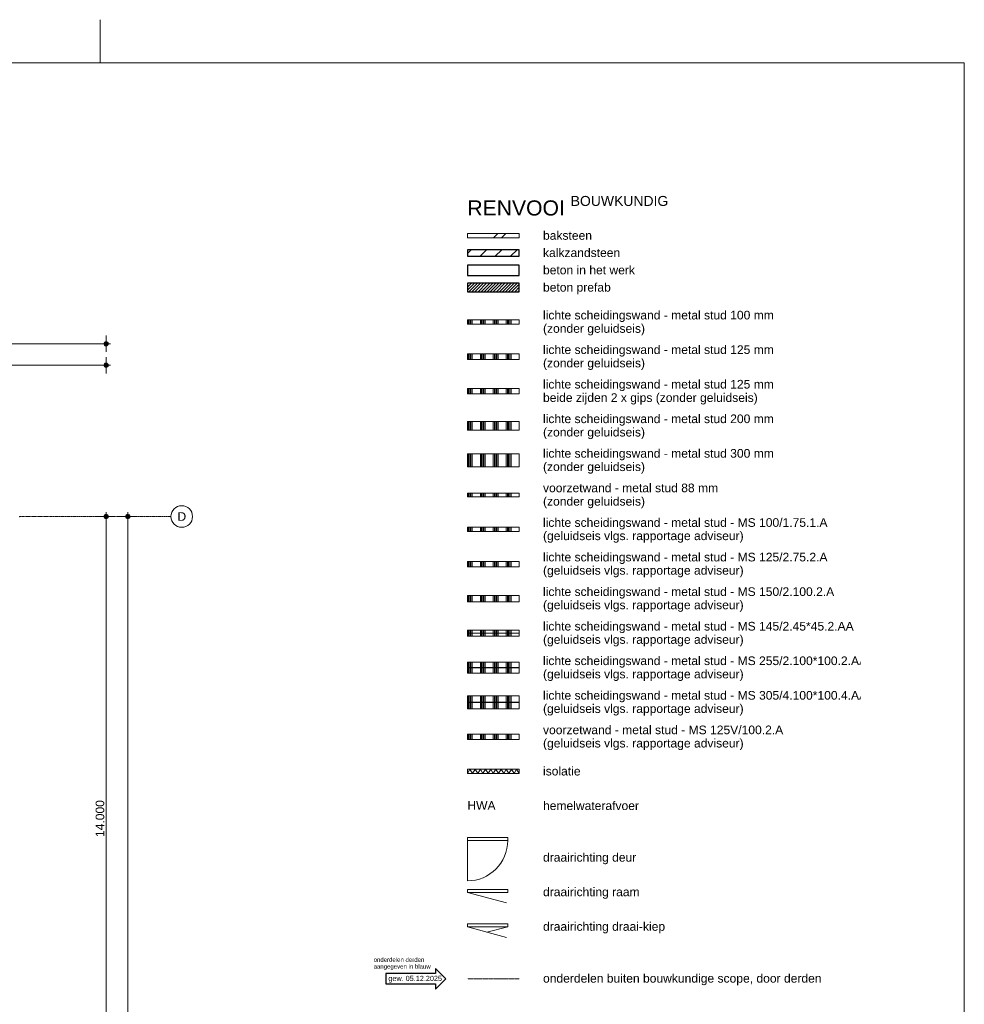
# Model space of a CAD drawing. Extents: x 0 to 92550, y 0 to 59400.
# Tile 94 of 94: x 61239 to 83100, y 36609 to 59400. Entities that reach past the tile are written whole.
import ezdxf
from ezdxf.xclip import XClip

# ---------------------------------------------------------------- set-up
doc = ezdxf.new("R2010")
doc.units = 0
doc.header["$MEASUREMENT"] = 0
doc.header["$XCLIPFRAME"] = 0
doc.linetypes.add('Streep-punt fijn', pattern=[1251.000023, 626.000023, -312.5, 0, -312.5])
doc.linetypes.add('Streeplijn fijn', pattern=[234.119993, 155.999994, -78.119999])
for name, color, linetype in [('ZZ 22 Binnenwand metal stud', 7, 'Continuous'), ('ZZ A Stramien', 7, 'Continuous'), ('ZZ Aankleding 2D tek', 7, 'Continuous'), ('ZZ Maatvoering 1_ 50_100', 7, 'Continuous'), ('ZZ Markers wijzigingspijlen', 7, 'Continuous')]:
    doc.layers.add(name, color=color, linetype=linetype)
doc.styles.add('GENERATED_STYLE_2', font='arial.ttf')

# ---------------------------------------------------------------- blocks, each defined once
blk = doc.blocks.new('Drawing_1_1', base_point=(5739, 6500))
at = {"layer": 'ZZ Maatvoering 1_ 50_100', "linetype": 'Continuous', "lineweight": 0, "true_color": 0x000000}
for points in [[(63189, 51900), (63193, 51881), (63204, 51865), (63220, 51854), (63239, 51850), (63258, 51854), (63274, 51865), (63285, 51881), (63289, 51900), (63285, 51919), (63274, 51935), (63258, 51946), (63239, 51950), (63220, 51946), (63204, 51935), (63193, 51919)], [(63189, 51400), (63193, 51381), (63204, 51365), (63220, 51354), (63239, 51350), (63258, 51354), (63274, 51365), (63285, 51381), (63289, 51400), (63285, 51419), (63274, 51435), (63258, 51446), (63239, 51450), (63220, 51446), (63204, 51435), (63193, 51419)], [(63189, 47900), (63193, 47881), (63204, 47865), (63220, 47854), (63239, 47850), (63258, 47854), (63274, 47865), (63285, 47881), (63289, 47900), (63285, 47919), (63274, 47935), (63258, 47946), (63239, 47950), (63220, 47946), (63204, 47935), (63193, 47919)], [(63689, 47900), (63693, 47881), (63704, 47865), (63720, 47854), (63739, 47850), (63758, 47854), (63774, 47865), (63785, 47881), (63789, 47900), (63785, 47919), (63774, 47935), (63758, 47946), (63739, 47950), (63720, 47946), (63704, 47935), (63693, 47919)]]:
    blk.add_hatch(color=18, dxfattribs=at).paths.add_polyline_path(points)
at = {"layer": 'ZZ A Stramien', "color": 7, "linetype": 'Streep-punt fijn', "lineweight": 9, "ltscale": 0.01}
blk.add_line((61239, 47900), (64739, 47900), dxfattribs=at)
at = {"layer": 'ZZ A Stramien', "color": 7, "linetype": 'Continuous', "lineweight": 9, "ltscale": 0.01}
blk.add_circle((64989, 47900), 250, dxfattribs=at)
at = {"layer": 'ZZ A Stramien', "color": 7, "linetype": 'Streep-punt fijn', "lineweight": 9, "ltscale": 0.01}
blk.add_point((61239, 47900), dxfattribs=at)
blk.add_point((61239, 47900), dxfattribs=at)
at = {"layer": 'ZZ Maatvoering 1_ 50_100', "color": 7, "linetype": 'Continuous', "lineweight": 5, "ltscale": 0.01}
for p, q in [((63239, 51950), (63239, 52087)), ((10339, 51900), (63189, 51900)), ((63239, 51713), (63239, 51850)), ((63289, 51900), (63339, 51900)), ((63239, 51450), (63239, 51588)), ((57039, 51400), (63189, 51400)), ((63239, 51213), (63239, 51350)), ((63289, 51400), (63339, 51400)), ((63189, 47900), (63051, 47900)), ((63239, 47950), (63239, 48000)), ((63426, 47900), (63289, 47900)), ((63689, 47900), (63551, 47900)), ((63739, 47950), (63739, 48000)), ((63926, 47900), (63789, 47900)), ((63239, 33950), (63239, 47850)), ((63739, 11550), (63739, 47850))]:
    blk.add_line(p, q, dxfattribs=at)
for centre in [(63239, 51900), (63239, 51400), (63239, 47900), (63739, 47900)]:
    blk.add_circle(centre, 50, dxfattribs=at)
at = {"layer": 'ZZ A Stramien', "color": 7, "linetype": 'Continuous', "lineweight": 5, "insert": (64890, 48000), "char_height": 200, "attachment_point": 1, "style": 'GENERATED_STYLE_2'}
blk.add_mtext('\\A1;{\\pql;\\pt0;\\fArial|b0|i0|c0|p0;\\W1.000000;D}', dxfattribs=at)
at = {"layer": 'ZZ Maatvoering 1_ 50_100', "color": 7, "linetype": 'Continuous', "lineweight": 5, "insert": (63199, 40481), "char_height": 200, "width": 838.93, "attachment_point": 7, "rotation": 90, "style": 'GENERATED_STYLE_2'}
blk.add_mtext('\\A1;{\\pql;\\fArial|b0|i0|c0|p0;\\W1.000000;14.000}', dxfattribs=at)
blk = doc.blocks.new('*X220')
at = {"layer": 'ZZ Aankleding 2D tek', "color": 7, "linetype": 'Continuous', "lineweight": 5, "ltscale": 0.01}
for p, q in [((71627, 52450), (71627, 52400)), ((71655, 52450), (71655, 52400)), ((71682, 52450), (71682, 52400)), ((71710, 52450), (71710, 52400)), ((71900, 52450), (71900, 52400)), ((71927, 52450), (71927, 52400)), ((71955, 52450), (71955, 52400)), ((71982, 52450), (71982, 52400)), ((72010, 52450), (72010, 52400)), ((72200, 52450), (72200, 52400)), ((72227, 52450), (72227, 52400)), ((72255, 52450), (72255, 52400)), ((72282, 52450), (72282, 52400)), ((72310, 52450), (72310, 52400)), ((72500, 52450), (72500, 52400)), ((72527, 52450), (72527, 52400)), ((72555, 52450), (72555, 52400)), ((72582, 52450), (72582, 52400)), ((72610, 52450), (72610, 52400)), ((71627, 52400), (71627, 52350)), ((71655, 52400), (71655, 52350)), ((71682, 52400), (71682, 52350)), ((71710, 52400), (71710, 52350)), ((71900, 52400), (71900, 52350)), ((71927, 52400), (71927, 52350)), ((71955, 52400), (71955, 52350)), ((71982, 52400), (71982, 52350)), ((72010, 52400), (72010, 52350)), ((72200, 52400), (72200, 52350)), ((72227, 52400), (72227, 52350)), ((72255, 52400), (72255, 52350)), ((72282, 52400), (72282, 52350)), ((72310, 52400), (72310, 52350)), ((72500, 52400), (72500, 52350)), ((72527, 52400), (72527, 52350)), ((72555, 52400), (72555, 52350)), ((72582, 52400), (72582, 52350)), ((72610, 52400), (72610, 52350))]:
    blk.add_line(p, q, dxfattribs=at)
blk = doc.blocks.new('*X221')
at = {"layer": 'ZZ Aankleding 2D tek', "color": 7, "linetype": 'Continuous', "lineweight": 5, "ltscale": 0.01}
for p, q in [((71627, 51662), (71627, 51600)), ((71627, 51600), (71627, 51537)), ((71655, 51662), (71655, 51600)), ((71655, 51600), (71655, 51537)), ((71682, 51662), (71682, 51600)), ((71682, 51600), (71682, 51537)), ((71710, 51662), (71710, 51600)), ((71710, 51600), (71710, 51537)), ((71900, 51662), (71900, 51600)), ((71900, 51600), (71900, 51537)), ((71927, 51662), (71927, 51600)), ((71927, 51600), (71927, 51537)), ((71955, 51662), (71955, 51600)), ((71955, 51600), (71955, 51537)), ((71982, 51662), (71982, 51600)), ((71982, 51600), (71982, 51537)), ((72010, 51662), (72010, 51600)), ((72010, 51600), (72010, 51537)), ((72200, 51662), (72200, 51600)), ((72200, 51600), (72200, 51537)), ((72227, 51662), (72227, 51600)), ((72227, 51600), (72227, 51537)), ((72255, 51662), (72255, 51600)), ((72255, 51600), (72255, 51537)), ((72282, 51662), (72282, 51600)), ((72282, 51600), (72282, 51537)), ((72310, 51662), (72310, 51600)), ((72310, 51600), (72310, 51537)), ((72500, 51662), (72500, 51600)), ((72500, 51600), (72500, 51537)), ((72527, 51662), (72527, 51600)), ((72527, 51600), (72527, 51537)), ((72555, 51662), (72555, 51600)), ((72555, 51600), (72555, 51537)), ((72582, 51662), (72582, 51600)), ((72582, 51600), (72582, 51537)), ((72610, 51662), (72610, 51600)), ((72610, 51600), (72610, 51537))]:
    blk.add_line(p, q, dxfattribs=at)
blk = doc.blocks.new('*X222')
at = {"layer": 'ZZ Aankleding 2D tek', "color": 7, "linetype": 'Continuous', "lineweight": 5, "ltscale": 0.01}
for p, q in [((71627, 50100), (71627, 50000)), ((71627, 50000), (71627, 49900)), ((71655, 50100), (71655, 50000)), ((71655, 50000), (71655, 49900)), ((71682, 50100), (71682, 50000)), ((71682, 50000), (71682, 49900)), ((71710, 50100), (71710, 50000)), ((71710, 50000), (71710, 49900)), ((71900, 50100), (71900, 50000)), ((71900, 50000), (71900, 49900)), ((71927, 50100), (71927, 50000)), ((71927, 50000), (71927, 49900)), ((71955, 50100), (71955, 50000)), ((71955, 50000), (71955, 49900)), ((71982, 50100), (71982, 50000)), ((71982, 50000), (71982, 49900)), ((72010, 50100), (72010, 50000)), ((72010, 50000), (72010, 49900)), ((72200, 50100), (72200, 50000)), ((72200, 50000), (72200, 49900)), ((72227, 50100), (72227, 50000)), ((72227, 50000), (72227, 49900)), ((72255, 50100), (72255, 50000)), ((72255, 50000), (72255, 49900)), ((72282, 50100), (72282, 50000)), ((72282, 50000), (72282, 49900)), ((72310, 50100), (72310, 50000)), ((72310, 50000), (72310, 49900)), ((72500, 50100), (72500, 50000)), ((72500, 50000), (72500, 49900)), ((72527, 50100), (72527, 50000)), ((72527, 50000), (72527, 49900)), ((72555, 50100), (72555, 50000)), ((72555, 50000), (72555, 49900)), ((72582, 50100), (72582, 50000)), ((72582, 50000), (72582, 49900)), ((72610, 50100), (72610, 50000)), ((72610, 50000), (72610, 49900))]:
    blk.add_line(p, q, dxfattribs=at)
blk = doc.blocks.new('*X223')
at = {"layer": 'ZZ Aankleding 2D tek', "color": 7, "linetype": 'Continuous', "lineweight": 5, "ltscale": 0.01}
for p, q in [((71627, 50862), (71627, 50800)), ((71655, 50862), (71655, 50800)), ((71682, 50862), (71682, 50800)), ((71710, 50862), (71710, 50800)), ((71900, 50862), (71900, 50800)), ((71927, 50862), (71927, 50800)), ((71955, 50862), (71955, 50800)), ((71982, 50862), (71982, 50800)), ((72010, 50862), (72010, 50800)), ((72200, 50862), (72200, 50800)), ((72227, 50862), (72227, 50800)), ((72255, 50862), (72255, 50800)), ((72282, 50862), (72282, 50800)), ((72310, 50862), (72310, 50800)), ((72500, 50862), (72500, 50800)), ((72527, 50862), (72527, 50800)), ((72555, 50862), (72555, 50800)), ((72582, 50862), (72582, 50800)), ((72610, 50862), (72610, 50800)), ((71627, 50800), (71627, 50737)), ((71655, 50800), (71655, 50737)), ((71682, 50800), (71682, 50737)), ((71710, 50800), (71710, 50737)), ((71900, 50800), (71900, 50737)), ((71927, 50800), (71927, 50737)), ((71955, 50800), (71955, 50737)), ((71982, 50800), (71982, 50737)), ((72010, 50800), (72010, 50737)), ((72200, 50800), (72200, 50737)), ((72227, 50800), (72227, 50737)), ((72255, 50800), (72255, 50737)), ((72282, 50800), (72282, 50737)), ((72310, 50800), (72310, 50737)), ((72500, 50800), (72500, 50737)), ((72527, 50800), (72527, 50737)), ((72555, 50800), (72555, 50737)), ((72582, 50800), (72582, 50737)), ((72610, 50800), (72610, 50737))]:
    blk.add_line(p, q, dxfattribs=at)
blk = doc.blocks.new('*X224')
at = {"layer": 'ZZ Aankleding 2D tek', "color": 7, "linetype": 'Continuous', "lineweight": 5, "ltscale": 0.01}
for p, q in [((71627, 49350), (71627, 49200)), ((71655, 49350), (71655, 49200)), ((71682, 49350), (71682, 49200)), ((71710, 49350), (71710, 49200)), ((71900, 49350), (71900, 49200)), ((71927, 49350), (71927, 49200)), ((71955, 49350), (71955, 49200)), ((71982, 49350), (71982, 49200)), ((72010, 49350), (72010, 49200)), ((72200, 49350), (72200, 49200)), ((72227, 49350), (72227, 49200)), ((72255, 49350), (72255, 49200)), ((72282, 49350), (72282, 49200)), ((72310, 49350), (72310, 49200)), ((72500, 49350), (72500, 49200)), ((72527, 49350), (72527, 49200)), ((72555, 49350), (72555, 49200)), ((72582, 49350), (72582, 49200)), ((72610, 49350), (72610, 49200)), ((71627, 49200), (71627, 49050)), ((71655, 49200), (71655, 49050)), ((71682, 49200), (71682, 49050)), ((71710, 49200), (71710, 49050)), ((71900, 49200), (71900, 49050)), ((71927, 49200), (71927, 49050)), ((71955, 49200), (71955, 49050)), ((71982, 49200), (71982, 49050)), ((72010, 49200), (72010, 49050)), ((72200, 49200), (72200, 49050)), ((72227, 49200), (72227, 49050)), ((72255, 49200), (72255, 49050)), ((72282, 49200), (72282, 49050)), ((72310, 49200), (72310, 49050)), ((72500, 49200), (72500, 49050)), ((72527, 49200), (72527, 49050)), ((72555, 49200), (72555, 49050)), ((72582, 49200), (72582, 49050)), ((72610, 49200), (72610, 49050))]:
    blk.add_line(p, q, dxfattribs=at)
blk = doc.blocks.new('*X225')
at = {"layer": 'ZZ Aankleding 2D tek', "color": 7, "linetype": 'Continuous', "lineweight": 5, "ltscale": 0.01}
for p, q in [((71627, 48444), (71627, 48400)), ((71627, 48400), (71627, 48356)), ((71655, 48444), (71655, 48400)), ((71655, 48400), (71655, 48356)), ((71682, 48444), (71682, 48400)), ((71682, 48400), (71682, 48356)), ((71710, 48444), (71710, 48400)), ((71710, 48400), (71710, 48356)), ((71900, 48444), (71900, 48400)), ((71900, 48400), (71900, 48356)), ((71927, 48444), (71927, 48400)), ((71927, 48400), (71927, 48356)), ((71955, 48444), (71955, 48400)), ((71955, 48400), (71955, 48356)), ((71982, 48444), (71982, 48400)), ((71982, 48400), (71982, 48356)), ((72010, 48444), (72010, 48400)), ((72010, 48400), (72010, 48356)), ((72200, 48444), (72200, 48400)), ((72200, 48400), (72200, 48356)), ((72227, 48444), (72227, 48400)), ((72227, 48400), (72227, 48356)), ((72255, 48444), (72255, 48400)), ((72255, 48400), (72255, 48356)), ((72282, 48444), (72282, 48400)), ((72282, 48400), (72282, 48356)), ((72310, 48444), (72310, 48400)), ((72310, 48400), (72310, 48356)), ((72500, 48444), (72500, 48400)), ((72500, 48400), (72500, 48356)), ((72527, 48444), (72527, 48400)), ((72527, 48400), (72527, 48356)), ((72555, 48444), (72555, 48400)), ((72555, 48400), (72555, 48356)), ((72582, 48444), (72582, 48400)), ((72582, 48400), (72582, 48356)), ((72610, 48444), (72610, 48400)), ((72610, 48400), (72610, 48356))]:
    blk.add_line(p, q, dxfattribs=at)
blk = doc.blocks.new('*X226')
at = {"layer": 'ZZ 22 Binnenwand metal stud', "color": 7, "linetype": 'Continuous', "lineweight": 5, "ltscale": 0.01}
for p, q in [((71627, 46862), (71627, 46800)), ((71627, 46800), (71627, 46737)), ((71655, 46862), (71655, 46800)), ((71655, 46800), (71655, 46737)), ((71682, 46862), (71682, 46800)), ((71682, 46800), (71682, 46737)), ((71710, 46862), (71710, 46800)), ((71710, 46800), (71710, 46737)), ((71900, 46862), (71900, 46800)), ((71900, 46800), (71900, 46737)), ((71927, 46862), (71927, 46800)), ((71927, 46800), (71927, 46737)), ((71955, 46862), (71955, 46800)), ((71955, 46800), (71955, 46737)), ((71982, 46862), (71982, 46800)), ((71982, 46800), (71982, 46737)), ((72010, 46862), (72010, 46800)), ((72010, 46800), (72010, 46737)), ((72200, 46862), (72200, 46800)), ((72200, 46800), (72200, 46737)), ((72227, 46862), (72227, 46800)), ((72227, 46800), (72227, 46737)), ((72255, 46862), (72255, 46800)), ((72255, 46800), (72255, 46737)), ((72282, 46862), (72282, 46800)), ((72282, 46800), (72282, 46737)), ((72310, 46862), (72310, 46800)), ((72310, 46800), (72310, 46737)), ((72500, 46862), (72500, 46800)), ((72500, 46800), (72500, 46737)), ((72527, 46862), (72527, 46800)), ((72527, 46800), (72527, 46737)), ((72555, 46862), (72555, 46800)), ((72555, 46800), (72555, 46737)), ((72582, 46862), (72582, 46800)), ((72582, 46800), (72582, 46737)), ((72610, 46862), (72610, 46800)), ((72610, 46800), (72610, 46737))]:
    blk.add_line(p, q, dxfattribs=at)
blk = doc.blocks.new('*X227')
at = {"layer": 'ZZ 22 Binnenwand metal stud', "color": 7, "linetype": 'Continuous', "lineweight": 5, "ltscale": 0.01}
for p, q in [((71627, 46075), (71627, 46000)), ((71655, 46075), (71655, 46000)), ((71682, 46075), (71682, 46000)), ((71710, 46075), (71710, 46000)), ((71900, 46075), (71900, 46000)), ((71927, 46075), (71927, 46000)), ((71955, 46075), (71955, 46000)), ((71982, 46075), (71982, 46000)), ((72010, 46075), (72010, 46000)), ((72200, 46075), (72200, 46000)), ((72227, 46075), (72227, 46000)), ((72255, 46075), (72255, 46000)), ((72282, 46075), (72282, 46000)), ((72310, 46075), (72310, 46000)), ((72500, 46075), (72500, 46000)), ((72527, 46075), (72527, 46000)), ((72555, 46075), (72555, 46000)), ((72582, 46075), (72582, 46000)), ((72610, 46075), (72610, 46000)), ((71627, 46000), (71627, 45925)), ((71655, 46000), (71655, 45925)), ((71682, 46000), (71682, 45925)), ((71710, 46000), (71710, 45925)), ((71900, 46000), (71900, 45925)), ((71927, 46000), (71927, 45925)), ((71955, 46000), (71955, 45925)), ((71982, 46000), (71982, 45925)), ((72010, 46000), (72010, 45925)), ((72200, 46000), (72200, 45925)), ((72227, 46000), (72227, 45925)), ((72255, 46000), (72255, 45925)), ((72282, 46000), (72282, 45925)), ((72310, 46000), (72310, 45925)), ((72500, 46000), (72500, 45925)), ((72527, 46000), (72527, 45925)), ((72555, 46000), (72555, 45925)), ((72582, 46000), (72582, 45925)), ((72610, 46000), (72610, 45925))]:
    blk.add_line(p, q, dxfattribs=at)
blk = doc.blocks.new('*X228')
at = {"layer": 'ZZ 22 Binnenwand metal stud', "color": 7, "linetype": 'Continuous', "lineweight": 5, "ltscale": 0.01}
for p, q in [((71627, 42862), (71627, 42800)), ((71655, 42862), (71655, 42800)), ((71682, 42862), (71682, 42800)), ((71710, 42862), (71710, 42800)), ((71900, 42862), (71900, 42800)), ((71927, 42862), (71927, 42800)), ((71955, 42862), (71955, 42800)), ((71982, 42862), (71982, 42800)), ((72010, 42862), (72010, 42800)), ((72200, 42862), (72200, 42800)), ((72227, 42862), (72227, 42800)), ((72255, 42862), (72255, 42800)), ((72282, 42862), (72282, 42800)), ((72310, 42862), (72310, 42800)), ((72500, 42862), (72500, 42800)), ((72527, 42862), (72527, 42800)), ((72555, 42862), (72555, 42800)), ((72582, 42862), (72582, 42800)), ((72610, 42862), (72610, 42800)), ((71627, 42800), (71627, 42737)), ((71655, 42800), (71655, 42737)), ((71682, 42800), (71682, 42737)), ((71710, 42800), (71710, 42737)), ((71900, 42800), (71900, 42737)), ((71927, 42800), (71927, 42737)), ((71955, 42800), (71955, 42737)), ((71982, 42800), (71982, 42737)), ((72010, 42800), (72010, 42737)), ((72200, 42800), (72200, 42737)), ((72227, 42800), (72227, 42737)), ((72255, 42800), (72255, 42737)), ((72282, 42800), (72282, 42737)), ((72310, 42800), (72310, 42737)), ((72500, 42800), (72500, 42737)), ((72527, 42800), (72527, 42737)), ((72555, 42800), (72555, 42737)), ((72582, 42800), (72582, 42737)), ((72610, 42800), (72610, 42737))]:
    blk.add_line(p, q, dxfattribs=at)
blk = doc.blocks.new('*X229')
at = {"layer": 'ZZ 22 Binnenwand metal stud', "color": 7, "linetype": 'Continuous', "lineweight": 5, "ltscale": 0.01}
for p, q in [((71627, 43597), (71627, 43522)), ((71655, 43597), (71655, 43522)), ((71682, 43597), (71682, 43522)), ((71710, 43597), (71710, 43522)), ((71900, 43597), (71900, 43522)), ((71927, 43597), (71927, 43522)), ((71955, 43597), (71955, 43522)), ((71982, 43597), (71982, 43522)), ((72010, 43597), (72010, 43522)), ((72200, 43597), (72200, 43522)), ((72227, 43597), (72227, 43522)), ((72255, 43597), (72255, 43522)), ((72282, 43597), (72282, 43522)), ((72310, 43597), (72310, 43522)), ((72500, 43597), (72500, 43522)), ((72527, 43597), (72527, 43522)), ((72555, 43597), (72555, 43522)), ((72582, 43597), (72582, 43522)), ((72610, 43597), (72610, 43522)), ((71627, 43522), (71627, 43447)), ((71655, 43522), (71655, 43447)), ((71682, 43522), (71682, 43447)), ((71710, 43522), (71710, 43447)), ((71900, 43522), (71900, 43447)), ((71927, 43522), (71927, 43447)), ((71955, 43522), (71955, 43447)), ((71982, 43522), (71982, 43447)), ((72010, 43522), (72010, 43447)), ((72200, 43522), (72200, 43447)), ((72227, 43522), (72227, 43447)), ((72255, 43522), (72255, 43447)), ((72282, 43522), (72282, 43447)), ((72310, 43522), (72310, 43447)), ((72500, 43522), (72500, 43447)), ((72527, 43522), (72527, 43447)), ((72555, 43522), (72555, 43447)), ((72582, 43522), (72582, 43447)), ((72610, 43522), (72610, 43447))]:
    blk.add_line(p, q, dxfattribs=at)
blk = doc.blocks.new('*X230')
at = {"layer": 'ZZ 22 Binnenwand metal stud', "color": 7, "linetype": 'Continuous', "lineweight": 5, "ltscale": 0.01}
for p, q in [((71627, 43752), (71627, 43677)), ((71627, 43677), (71627, 43602)), ((71655, 43752), (71655, 43677)), ((71655, 43677), (71655, 43602)), ((71682, 43752), (71682, 43677)), ((71682, 43677), (71682, 43602)), ((71710, 43752), (71710, 43677)), ((71710, 43677), (71710, 43602)), ((71900, 43752), (71900, 43677)), ((71900, 43677), (71900, 43602)), ((71927, 43752), (71927, 43677)), ((71927, 43677), (71927, 43602)), ((71955, 43752), (71955, 43677)), ((71955, 43677), (71955, 43602)), ((71982, 43752), (71982, 43677)), ((71982, 43677), (71982, 43602)), ((72010, 43752), (72010, 43677)), ((72010, 43677), (72010, 43602)), ((72200, 43752), (72200, 43677)), ((72200, 43677), (72200, 43602)), ((72227, 43752), (72227, 43677)), ((72227, 43677), (72227, 43602)), ((72255, 43752), (72255, 43677)), ((72255, 43677), (72255, 43602)), ((72282, 43752), (72282, 43677)), ((72282, 43677), (72282, 43602)), ((72310, 43752), (72310, 43677)), ((72310, 43677), (72310, 43602)), ((72500, 43752), (72500, 43677)), ((72500, 43677), (72500, 43602)), ((72527, 43752), (72527, 43677)), ((72527, 43677), (72527, 43602)), ((72555, 43752), (72555, 43677)), ((72555, 43677), (72555, 43602)), ((72582, 43752), (72582, 43677)), ((72582, 43677), (72582, 43602)), ((72610, 43752), (72610, 43677)), ((72610, 43677), (72610, 43602))]:
    blk.add_line(p, q, dxfattribs=at)
blk = doc.blocks.new('*X231')
at = {"layer": 'ZZ 22 Binnenwand metal stud', "color": 7, "linetype": 'Continuous', "lineweight": 5, "ltscale": 0.01}
for p, q in [((71627, 44527), (71627, 44465)), ((71627, 44465), (71627, 44402)), ((71655, 44527), (71655, 44465)), ((71655, 44465), (71655, 44402)), ((71682, 44527), (71682, 44465)), ((71682, 44465), (71682, 44402)), ((71710, 44527), (71710, 44465)), ((71710, 44465), (71710, 44402)), ((71900, 44527), (71900, 44465)), ((71900, 44465), (71900, 44402)), ((71927, 44527), (71927, 44465)), ((71927, 44465), (71927, 44402)), ((71955, 44527), (71955, 44465)), ((71955, 44465), (71955, 44402)), ((71982, 44527), (71982, 44465)), ((71982, 44465), (71982, 44402)), ((72010, 44527), (72010, 44465)), ((72010, 44465), (72010, 44402)), ((72200, 44527), (72200, 44465)), ((72200, 44465), (72200, 44402)), ((72227, 44527), (72227, 44465)), ((72227, 44465), (72227, 44402)), ((72255, 44527), (72255, 44465)), ((72255, 44465), (72255, 44402)), ((72282, 44527), (72282, 44465)), ((72282, 44465), (72282, 44402)), ((72310, 44527), (72310, 44465)), ((72310, 44465), (72310, 44402)), ((72500, 44527), (72500, 44465)), ((72500, 44465), (72500, 44402)), ((72527, 44527), (72527, 44465)), ((72527, 44465), (72527, 44402)), ((72555, 44527), (72555, 44465)), ((72555, 44465), (72555, 44402)), ((72582, 44527), (72582, 44465)), ((72582, 44465), (72582, 44402)), ((72610, 44527), (72610, 44465)), ((72610, 44465), (72610, 44402))]:
    blk.add_line(p, q, dxfattribs=at)
blk = doc.blocks.new('*X232')
at = {"layer": 'ZZ 22 Binnenwand metal stud', "color": 7, "linetype": 'Continuous', "lineweight": 5, "ltscale": 0.01}
for p, q in [((71627, 44397), (71627, 44335)), ((71627, 44335), (71627, 44272)), ((71655, 44397), (71655, 44335)), ((71655, 44335), (71655, 44272)), ((71682, 44397), (71682, 44335)), ((71682, 44335), (71682, 44272)), ((71710, 44397), (71710, 44335)), ((71710, 44335), (71710, 44272)), ((71900, 44397), (71900, 44335)), ((71900, 44335), (71900, 44272)), ((71927, 44397), (71927, 44335)), ((71927, 44335), (71927, 44272)), ((71955, 44397), (71955, 44335)), ((71955, 44335), (71955, 44272)), ((71982, 44397), (71982, 44335)), ((71982, 44335), (71982, 44272)), ((72010, 44397), (72010, 44335)), ((72010, 44335), (72010, 44272)), ((72200, 44397), (72200, 44335)), ((72200, 44335), (72200, 44272)), ((72227, 44397), (72227, 44335)), ((72227, 44335), (72227, 44272)), ((72255, 44397), (72255, 44335)), ((72255, 44335), (72255, 44272)), ((72282, 44397), (72282, 44335)), ((72282, 44335), (72282, 44272)), ((72310, 44397), (72310, 44335)), ((72310, 44335), (72310, 44272)), ((72500, 44397), (72500, 44335)), ((72500, 44335), (72500, 44272)), ((72527, 44397), (72527, 44335)), ((72527, 44335), (72527, 44272)), ((72555, 44397), (72555, 44335)), ((72555, 44335), (72555, 44272)), ((72582, 44397), (72582, 44335)), ((72582, 44335), (72582, 44272)), ((72610, 44397), (72610, 44335)), ((72610, 44335), (72610, 44272))]:
    blk.add_line(p, q, dxfattribs=at)
blk = doc.blocks.new('*X233')
at = {"layer": 'ZZ 22 Binnenwand metal stud', "color": 7, "linetype": 'Continuous', "lineweight": 5, "ltscale": 0.01}
for p, q in [((71627, 45272), (71627, 45237)), ((71627, 45237), (71627, 45202)), ((71655, 45272), (71655, 45237)), ((71655, 45237), (71655, 45202)), ((71682, 45272), (71682, 45237)), ((71682, 45237), (71682, 45202)), ((71710, 45272), (71710, 45237)), ((71710, 45237), (71710, 45202)), ((71900, 45272), (71900, 45237)), ((71900, 45237), (71900, 45202)), ((71927, 45272), (71927, 45237)), ((71927, 45237), (71927, 45202)), ((71955, 45272), (71955, 45237)), ((71955, 45237), (71955, 45202)), ((71982, 45272), (71982, 45237)), ((71982, 45237), (71982, 45202)), ((72010, 45272), (72010, 45237)), ((72010, 45237), (72010, 45202)), ((72200, 45272), (72200, 45237)), ((72200, 45237), (72200, 45202)), ((72227, 45272), (72227, 45237)), ((72227, 45237), (72227, 45202)), ((72255, 45272), (72255, 45237)), ((72255, 45237), (72255, 45202)), ((72282, 45272), (72282, 45237)), ((72282, 45237), (72282, 45202)), ((72310, 45272), (72310, 45237)), ((72310, 45237), (72310, 45202)), ((72500, 45272), (72500, 45237)), ((72500, 45237), (72500, 45202)), ((72527, 45272), (72527, 45237)), ((72527, 45237), (72527, 45202)), ((72555, 45272), (72555, 45237)), ((72555, 45237), (72555, 45202)), ((72582, 45272), (72582, 45237)), ((72582, 45237), (72582, 45202)), ((72610, 45272), (72610, 45237)), ((72610, 45237), (72610, 45202))]:
    blk.add_line(p, q, dxfattribs=at)
blk = doc.blocks.new('*X234')
at = {"layer": 'ZZ 22 Binnenwand metal stud', "color": 7, "linetype": 'Continuous', "lineweight": 5, "ltscale": 0.01}
for p, q in [((71627, 45197), (71627, 45162)), ((71627, 45162), (71627, 45127)), ((71655, 45197), (71655, 45162)), ((71655, 45162), (71655, 45127)), ((71682, 45197), (71682, 45162)), ((71682, 45162), (71682, 45127)), ((71710, 45197), (71710, 45162)), ((71710, 45162), (71710, 45127)), ((71900, 45197), (71900, 45162)), ((71900, 45162), (71900, 45127)), ((71927, 45197), (71927, 45162)), ((71927, 45162), (71927, 45127)), ((71955, 45197), (71955, 45162)), ((71955, 45162), (71955, 45127)), ((71982, 45197), (71982, 45162)), ((71982, 45162), (71982, 45127)), ((72010, 45197), (72010, 45162)), ((72010, 45162), (72010, 45127)), ((72200, 45197), (72200, 45162)), ((72200, 45162), (72200, 45127)), ((72227, 45197), (72227, 45162)), ((72227, 45162), (72227, 45127)), ((72255, 45197), (72255, 45162)), ((72255, 45162), (72255, 45127)), ((72282, 45197), (72282, 45162)), ((72282, 45162), (72282, 45127)), ((72310, 45197), (72310, 45162)), ((72310, 45162), (72310, 45127)), ((72500, 45197), (72500, 45162)), ((72500, 45162), (72500, 45127)), ((72527, 45197), (72527, 45162)), ((72527, 45162), (72527, 45127)), ((72555, 45197), (72555, 45162)), ((72555, 45162), (72555, 45127)), ((72582, 45197), (72582, 45162)), ((72582, 45162), (72582, 45127)), ((72610, 45197), (72610, 45162)), ((72610, 45162), (72610, 45127))]:
    blk.add_line(p, q, dxfattribs=at)
blk = doc.blocks.new('*X235')
at = {"layer": 'ZZ 22 Binnenwand metal stud', "color": 7, "linetype": 'Continuous', "lineweight": 5, "ltscale": 0.01}
for p, q in [((71627, 47650), (71627, 47600)), ((71655, 47650), (71655, 47600)), ((71682, 47650), (71682, 47600)), ((71710, 47650), (71710, 47600)), ((71900, 47650), (71900, 47600)), ((71927, 47650), (71927, 47600)), ((71955, 47650), (71955, 47600)), ((71982, 47650), (71982, 47600)), ((72010, 47650), (72010, 47600)), ((72200, 47650), (72200, 47600)), ((72227, 47650), (72227, 47600)), ((72255, 47650), (72255, 47600)), ((72282, 47650), (72282, 47600)), ((72310, 47650), (72310, 47600)), ((72500, 47650), (72500, 47600)), ((72527, 47650), (72527, 47600)), ((72555, 47650), (72555, 47600)), ((72582, 47650), (72582, 47600)), ((72610, 47650), (72610, 47600)), ((71627, 47600), (71627, 47550)), ((71655, 47600), (71655, 47550)), ((71682, 47600), (71682, 47550)), ((71710, 47600), (71710, 47550)), ((71900, 47600), (71900, 47550)), ((71927, 47600), (71927, 47550)), ((71955, 47600), (71955, 47550)), ((71982, 47600), (71982, 47550)), ((72010, 47600), (72010, 47550)), ((72200, 47600), (72200, 47550)), ((72227, 47600), (72227, 47550)), ((72255, 47600), (72255, 47550)), ((72282, 47600), (72282, 47550)), ((72310, 47600), (72310, 47550)), ((72500, 47600), (72500, 47550)), ((72527, 47600), (72527, 47550)), ((72555, 47600), (72555, 47550)), ((72582, 47600), (72582, 47550)), ((72610, 47600), (72610, 47550))]:
    blk.add_line(p, q, dxfattribs=at)
blk = doc.blocks.new('Drawing_2_2', base_point=(71600, 55400))
at = {"layer": 'ZZ Aankleding 2D tek', "linetype": 'Continuous', "lineweight": 0, "true_color": 0x000000}
h = blk.add_hatch(dxfattribs=at)
h.set_pattern_fill('145_Baksteen_0002', color=18, style=0, pattern_type=2)
h.set_pattern_definition([(45, (71600, 55400), (-459.62, 459.62), []), (45, (71508.1, 55491.9), (-459.62, 459.62), [])])
h.paths.add_polyline_path([(71600, 54350), (72800, 54350), (72800, 54450), (71600, 54450)])
h = blk.add_hatch(dxfattribs=at)
h.set_pattern_fill('130_Kalkzandsteen_0002', color=18, style=0, pattern_type=2)
h.set_pattern_definition([(45, (71600, 55400), (-176.777, 176.777), [])])
h.paths.add_polyline_path([(71600, 53925), (72800, 53925), (72800, 54075), (71600, 54075)])
h = blk.add_hatch(dxfattribs=at)
h.set_pattern_fill('220_Gewapend_beton___pre_61', color=18, style=0, pattern_type=2)
h.set_pattern_definition([(45, (71600, 55400), (-35.3553, 35.3553), [])])
h.paths.add_polyline_path([(71600, 53100), (72800, 53100), (72800, 53300), (71600, 53300)])
at = {"layer": 'ZZ 22 Binnenwand metal stud', "color": 7, "linetype": 'Continuous', "lineweight": 15, "ltscale": 0.01, "flags": 128}
for points in [[(72800, 47650), (71600, 47650), (71600, 47550), (72800, 47550)], [(72800, 46862), (71600, 46862), (71600, 46737), (72800, 46737)], [(72800, 46075), (71600, 46075), (71600, 45925), (72800, 45925)], [(72800, 45272), (71600, 45272), (71600, 45202), (72800, 45202)], [(72800, 45202), (71600, 45202), (71600, 45197), (72800, 45197)], [(72800, 45197), (71600, 45197), (71600, 45127), (72800, 45127)], [(72800, 44527), (71600, 44527), (71600, 44402), (72800, 44402)], [(72800, 44402), (71600, 44402), (71600, 44397), (72800, 44397)], [(72800, 44397), (71600, 44397), (71600, 44272), (72800, 44272)], [(71600, 43602), (72800, 43602), (72800, 43752), (71600, 43752)], [(71600, 43597), (72800, 43597), (72800, 43602), (71600, 43602)], [(71600, 43447), (72800, 43447), (72800, 43597), (71600, 43597)], [(71600, 42737), (72800, 42737), (72800, 42862), (71600, 42862)]]:
    blk.add_lwpolyline(points, close=True, dxfattribs=at)
at = {"layer": 'ZZ Aankleding 2D tek', "color": 7, "linetype": 'Continuous', "lineweight": 5, "ltscale": 0.01}
for p, q in [((71600, 41950), (71660, 42050)), ((71660, 42050), (71720, 41950)), ((71720, 41950), (71780, 42050)), ((71780, 42050), (71840, 41950)), ((71840, 41950), (71900, 42050)), ((71900, 42050), (71960, 41950)), ((71960, 41950), (72020, 42050)), ((72020, 42050), (72080, 41950)), ((72080, 41950), (72140, 42050)), ((72140, 42050), (72200, 41950)), ((72200, 41950), (72260, 42050)), ((72260, 42050), (72320, 41950)), ((72320, 41950), (72380, 42050)), ((72380, 42050), (72440, 41950)), ((72440, 41950), (72500, 42050)), ((72500, 42050), (72560, 41950)), ((72560, 41950), (72620, 42050)), ((72620, 42050), (72680, 41950)), ((72680, 41950), (72740, 42050)), ((72740, 42050), (72800, 41950))]:
    blk.add_line(p, q, dxfattribs=at)
at = {"layer": 'ZZ Aankleding 2D tek', "color": 7, "linetype": 'Continuous', "lineweight": 9, "ltscale": 0.01}
for p, q in [((72534, 40470), (71600, 40470)), ((71600, 40470), (71600, 40400)), ((71600, 40400), (72534, 40400)), ((71600, 40400), (71600, 39466)), ((72534, 40400), (72534, 40470)), ((72534, 39270), (71600, 39270)), ((71600, 39270), (71600, 39200)), ((72534, 39200), (72534, 39270)), ((71600, 39200), (72534, 39200)), ((71600, 39200), (72502, 38958)), ((72534, 38470), (71600, 38470)), ((71600, 38470), (71600, 38400)), ((71600, 38400), (72534, 38400)), ((71600, 38400), (72502, 38158)), ((72534, 38400), (72051, 38279)), ((72534, 38400), (72534, 38470))]:
    blk.add_line(p, q, dxfattribs=at)
at = {"layer": 'ZZ Aankleding 2D tek', "color": 174, "linetype": 'Streeplijn fijn', "lineweight": 5, "ltscale": 0.01, "true_color": 0x0000aa}
blk.add_line((71600, 37200), (72800, 37200), dxfattribs=at)
at = {"layer": 'ZZ Aankleding 2D tek', "color": 7, "linetype": 'Continuous', "lineweight": 15, "ltscale": 0.01, "flags": 128}
for points in [[(71600, 54350), (72800, 54350), (72800, 54450), (71600, 54450)], [(71600, 52350), (72800, 52350), (72800, 52450), (71600, 52450)], [(71600, 51537), (72800, 51537), (72800, 51662), (71600, 51662)], [(71600, 50737), (72800, 50737), (72800, 50862), (71600, 50862)], [(71600, 49900), (72800, 49900), (72800, 50100), (71600, 50100)], [(71600, 49050), (72800, 49050), (72800, 49350), (71600, 49350)], [(71600, 48356), (72800, 48356), (72800, 48444), (71600, 48444)]]:
    blk.add_lwpolyline(points, close=True, dxfattribs=at)
at = {"layer": 'ZZ Aankleding 2D tek', "color": 7, "linetype": 'Continuous', "lineweight": 25, "ltscale": 0.01, "flags": 128}
for points in [[(71600, 53925), (72800, 53925), (72800, 54075), (71600, 54075)], [(71600, 53479), (72800, 53479), (72800, 53721), (71600, 53721)], [(71600, 53100), (72800, 53100), (72800, 53300), (71600, 53300)]]:
    blk.add_lwpolyline(points, close=True, dxfattribs=at)
at = {"layer": 'ZZ Aankleding 2D tek', "color": 7, "linetype": 'Continuous', "lineweight": 9, "ltscale": 0.01, "flags": 128}
blk.add_lwpolyline([(71600, 41950), (72800, 41950), (72800, 42050), (71600, 42050)], close=True, dxfattribs=at)
at = {"layer": 'ZZ Aankleding 2D tek', "color": 7, "linetype": 'Continuous', "lineweight": 9, "ltscale": 0.01}
blk.add_arc((71600, 40400), 934, 270, 0, dxfattribs=at)
at = {"layer": 'ZZ Markers wijzigingspijlen', "color": 1, "linetype": 'Continuous', "lineweight": 25, "ltscale": 0.01, "flags": 128}
blk.add_lwpolyline([(70860, 36960), (71100, 37200), (70860, 37440), (70860, 37320), (69712, 37320), (69712, 37080), (70860, 37080)], close=True, dxfattribs=at)
at = {"layer": 'ZZ Aankleding 2D tek', "color": 7, "linetype": 'Continuous', "lineweight": 25, "ltscale": 0.01}
for name in ['*X220', '*X221', '*X223', '*X222', '*X224', '*X225', '*X235', '*X226', '*X227', '*X233', '*X234', '*X231', '*X232', '*X230', '*X229', '*X228']:
    blk.add_blockref(name, (0, 0), dxfattribs=at)
at = {"color": 7, "linetype": 'Continuous', "lineweight": 5, "attachment_point": 1, "style": 'GENERATED_STYLE_2'}
for s, insert, char_height in [('\\A1;{\\pql;\\fArial|b0|i0|c0|p0;\\W1.000000;RENVOOI \\fArial|b0|i0|c0|p0;\\W1.000000;\\A1{\\H.66x;\\SBOUWKUNDIG^  ;}}', (71600, 55320), 350), ('\\A1;{\\pql;\\fArial|b0|i0|c0|p0;\\W1.000000;baksteen}', (73350, 54506), 200), ('\\A1;{\\pql;\\fArial|b0|i0|c0|p0;\\W1.000000;kalkzandsteen}', (73350, 54106), 200), ('\\A1;{\\pql;\\fArial|b0|i0|c0|p0;\\W1.000000;beton in het werk}', (73350, 53706), 200), ('\\A1;{\\pql;\\fArial|b0|i0|c0|p0;\\W1.000000;beton prefab}', (73350, 53306), 200), ('\\A1;{\\pql;\\fArial|b0|i0|c0|p0;\\W1.000000;isolatie}', (73350, 42106), 200), ('\\A1;{\\pql;\\fArial|b0|i0|c0|p0;\\W1.000000;HWA}', (71600, 41311), 200), ('\\A1;{\\pql;\\fArial|b0|i0|c0|p0;\\W1.000000;hemelwaterafvoer}', (73350, 41306), 200), ('\\A1;{\\pql;\\fArial|b0|i0|c0|p0;\\W1.000000;draairichting deur}', (73350, 40111), 200), ('\\A1;{\\pql;\\fArial|b0|i0|c0|p0;\\W1.000000;draairichting raam}', (73350, 39311), 200), ('\\A1;{\\pql;\\fArial|b0|i0|c0|p0;\\W1.000000;draairichting draai-kiep}', (73350, 38511), 200), ('\\A1;{\\pql;\\fArial|b0|i0|c0|p0;\\W1.000000;onderdelen\\fArial|b0|i0|c0|p0;\\W1.000000; buiten bouwkundige scope, door derden}', (73350, 37311), 200)]:
    blk.add_mtext(s, dxfattribs=dict(at, insert=insert, char_height=char_height))
at = {"color": 7, "linetype": 'Continuous', "lineweight": 5, "char_height": 200, "attachment_point": 4, "style": 'GENERATED_STYLE_2'}
for s, insert, line_spacing_factor in [('\\A1;{\\pql;\\fArial|b0|i0|c0|p0;\\W1.000000;lichte scheidingswand - metal stud 100 mm\\P\\pql;\\fArial|b0|i0|c0|p0;\\W1.000000;(zonder geluidseis)}', (73350, 52377), 0.928712), ('\\A1;{\\pql;\\fArial|b0|i0|c0|p0;\\W1.000000;lichte scheidingswand - metal stud 125 mm\\P\\pql;\\fArial|b0|i0|c0|p0;\\W1.000000;(zonder geluidseis)}', (73350, 51577), 0.928712), ('\\A1;{\\pql;\\fArial|b0|i0|c0|p0;\\W1.000000;lichte scheidingswand - metal stud 125 mm\\P\\pql;\\fArial|b0|i0|c0|p0;\\W1.000000;beide zijden 2 x gips (zonder geluidseis)}', (73350, 50777), 0.928712), ('\\A1;{\\pql;\\fArial|b0|i0|c0|p0;\\W1.000000;lichte scheidingswand - metal stud 200 mm\\P\\pql;\\fArial|b0|i0|c0|p0;\\W1.000000;(zonder geluidseis)}', (73350, 49977), 0.928712), ('\\A1;{\\pql;\\fArial|b0|i0|c0|p0;\\W1.000000;lichte scheidingswand - metal stud 300 mm\\P\\pql;\\fArial|b0|i0|c0|p0;\\W1.000000;(zonder geluidseis)}', (73350, 49177), 0.928712), ('\\A1;{\\pql;\\fArial|b0|i0|c0|p0;\\W1.000000;voorzetwand - metal stud 88 mm\\P\\pql;\\fArial|b0|i0|c0|p0;\\W1.000000;(zonder geluidseis)}', (73350, 48377), 0.928712), ('\\A1;{\\pql;\\fArial|b0|i0|c0|p0;\\W1.000000;lichte scheidingswand - metal stud - MS 100/1.75.1.A\\P\\pql;\\fArial|b0|i0|c0|p0;\\W1.000000;(geluidseis vlgs. rapportage adviseur)}', (73350, 47577), 0.921632), ('\\A1;{\\pql;\\fArial|b0|i0|c0|p0;\\W1.000000;lichte scheidingswand - metal stud - MS 125/2.75.2.A\\P\\pql;\\fArial|b0|i0|c0|p0;\\W1.000000;(geluidseis vlgs. rapportage adviseur)}', (73350, 46777), 0.921632), ('\\A1;{\\pql;\\fArial|b0|i0|c0|p0;\\W1.000000;lichte scheidingswand - metal stud - MS 150/2.100.2.A\\P\\pql;\\fArial|b0|i0|c0|p0;\\W1.000000;(geluidseis vlgs. rapportage adviseur)}', (73350, 45977), 0.921628), ('\\A1;{\\pql;\\fArial|b0|i0|c0|p0;\\W1.000000;lichte scheidingswand - metal stud - MS 145/2.45*45.2.AA\\P\\pql;\\fArial|b0|i0|c0|p0;\\W1.000000;(geluidseis vlgs. rapportage adviseur)}', (73350, 45177), 0.921628), ('\\A1;{\\pql;\\fArial|b0|i0|c0|p0;\\W1.000000;lichte scheidingswand - metal stud - MS 255/2.100*100.2.AA\\P\\pql;\\fArial|b0|i0|c0|p0;\\W1.000000;(geluidseis vlgs. rapportage adviseur)}', (73350, 44377), 0.921628), ('\\A1;{\\pql;\\fArial|b0|i0|c0|p0;\\W1.000000;lichte scheidingswand - metal stud - MS 305/4.100*100.4.AA\\P\\pql;\\fArial|b0|i0|c0|p0;\\W1.000000;(geluidseis vlgs. rapportage adviseur)}', (73350, 43577), 0.921628), ('\\A1;{\\pql;\\fArial|b0|i0|c0|p0;\\W1.000000;voorzetwand - metal stud - MS 125V/100.2.A\\P\\pql;\\fArial|b0|i0|c0|p0;\\W1.000000;(geluidseis vlgs. rapportage adviseur)}', (73350, 42777), 0.921628)]:
    blk.add_mtext(s, dxfattribs=dict(at, insert=insert, line_spacing_factor=line_spacing_factor))
at = {"layer": 'ZZ Markers wijzigingspijlen', "color": 1, "linetype": 'Continuous', "lineweight": 5, "insert": (69430, 37405), "char_height": 100, "width": 1344.78, "attachment_point": 7, "line_spacing_factor": 0.940384, "style": 'GENERATED_STYLE_2'}
blk.add_mtext('\\A1;{\\pql;\\fArial|b0|i0|c0|p0;\\W1.000000;onderdelen derden aangegeven in blauw}', dxfattribs=at)
at = {"layer": 'ZZ Markers wijzigingspijlen', "color": 1, "linetype": 'Continuous', "lineweight": 5, "insert": (69772, 37190), "char_height": 120, "attachment_point": 4, "style": 'GENERATED_STYLE_2'}
blk.add_mtext('\\A1;{\\pql;\\fArial|b0|i0|c0|p0;\\W1.000000;gew. 05.12.2025}', dxfattribs=at)

msp = doc.modelspace()

# ---------------------------------------------------------------- linework, layer by layer
at = {"color": 7, "linetype": 'Continuous', "lineweight": 5, "ltscale": 0.01}
msp.add_line((63100, 59400), (63100, 58400), dxfattribs=at)

# ---------------------------------------------------------------- block references
at = {"color": 7, "linetype": 'Continuous', "lineweight": 25, "ltscale": 0.01}
ref = msp.add_blockref('Drawing_2_2', (71600, 55400), dxfattribs=at)
XClip(ref).set_block_clipping_path([(69430.215005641, 36960), (80699.0666660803, 55400)])
ref = msp.add_blockref('Drawing_1_1', (5739, 6500), dxfattribs=at)
XClip(ref).set_block_clipping_path([(1000, 1000), (74950, 58400)])

# ---------------------------------------------------------------- next in the draw order: linework, layer by layer
at = {"color": 7, "linetype": 'Continuous', "lineweight": 15, "ltscale": 0.01, "flags": 128}
msp.add_lwpolyline([(1000, 58400), (83100, 58400), (83100, 1000), (1000, 1000)], close=True, dxfattribs=at)

doc.saveas('drawing.dxf')
